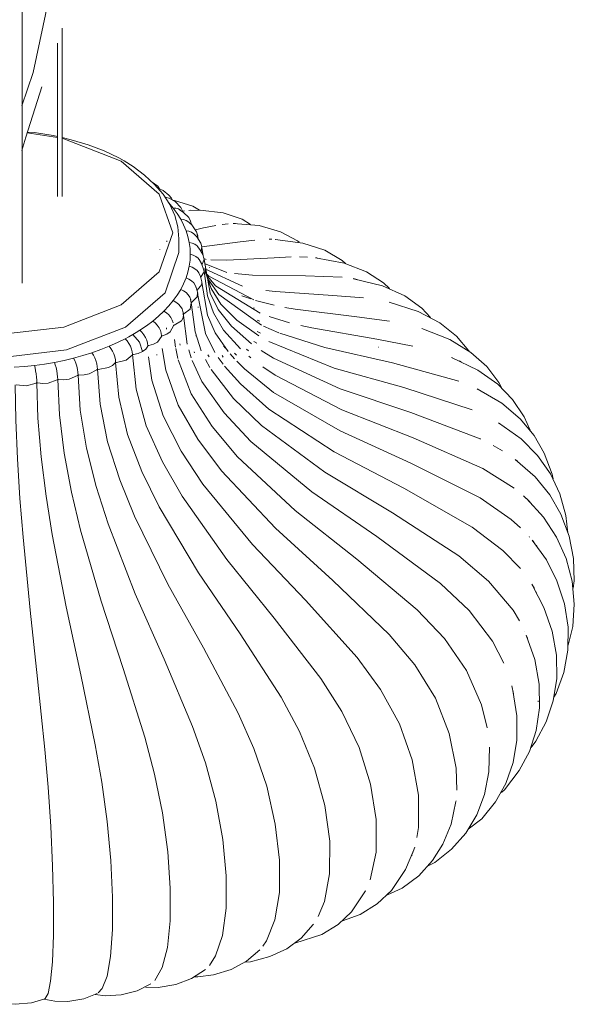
# Model space of a CAD drawing. Header units: millimetres. Extents: x 6358 to 7832, y 950 to 6668.
# Tile 7 of 9: x 7383 to 7620, y 4847 to 5268. Entities that reach past the tile are written whole.
import ezdxf

# ---------------------------------------------------------------- set-up
doc = ezdxf.new("R2010")
doc.units = ezdxf.units.MM
doc.layers.add('Luminarias', color=7, linetype='Continuous', lineweight=20)

# ---------------------------------------------------------------- blocks, each defined once
blk = doc.blocks.new('28302 - ISABELLE_500_dwg-551908-00 Isometrico PDF')
at = {"color": 253, "lineweight": 9, "true_color": 0xaaaaaa}
for p, q in [((2407.02, 5186.1), (2407.79, 5186.23)), ((2409.71, 5186.47), (2410.54, 5186.52)), ((2423.92, 5180.46), (2426.48, 5180.73)), ((2428.58, 5180.84), (2429.66, 5180.84)), ((2413.47, 5174.68), (2413.24, 5176.43)), ((2400.25, 5173.51), (2400.25, 5173.04)), ((2413.67, 5174.31), (2413.52, 5175.29)), ((2444.07, 5174.14), (2445.1, 5174.14)), ((2446.62, 5174.1), (2446.76, 5174.09)), ((2397.26, 5169.75), (2397.26, 5169.65)), ((2415.01, 5169.12), (2415.2, 5171.1)), ((2415.76, 5167.15), (2415.3, 5170.46)), ((2417.13, 5165.58), (2416.11, 5165.96)), ((2425.87, 5159.99), (2416.32, 5163.85)), ((2460.38, 5166.51), (2456.96, 5166.61)), ((2464.56, 5166.18), (2463.81, 5166.26)), ((2432.67, 5154.15), (2416.53, 5161.53)), ((2418.37, 5162.16), (2418.47, 5162.15)), ((2413.28, 5152.48), (2415.2, 5154.84)), ((2415.2, 5154.84), (2415.23, 5156.18)), ((2479.89, 5157.34), (2481.58, 5157.03)), ((2413.5, 5151.08), (2412.68, 5154.04)), ((2413.16, 5152.4), (2413.28, 5152.48)), ((2413.24, 5149.52), (2413.37, 5151.62)), ((2410.33, 5144.34), (2410.71, 5146.94)), ((2410.86, 5146.29), (2410.46, 5148.37)), ((2410.91, 5147.28), (2413.24, 5149.52)), ((2432.33, 5150.04), (2436.14, 5148.7)), ((2438.21, 5148.05), (2446.16, 5145.99)), ((2495.29, 5147.23), (2495.35, 5147.22)), ((2407.25, 5140.64), (2407.35, 5141.93)), ((2407.38, 5141.66), (2407.26, 5142.83)), ((2407.31, 5142.14), (2407.31, 5141.93)), ((2407.6, 5142.26), (2410.33, 5144.34)), ((2413.67, 5145.34), (2413.73, 5145.01)), ((2437.31, 5144.92), (2437.74, 5144.78)), ((2403.09, 5137.52), (2403.09, 5137.36)), ((2408.99, 5129.31), (2407.38, 5141.58)), ((2438.95, 5139.61), (2440.06, 5139.18)), ((2444.05, 5141.19), (2452.74, 5138.53)), ((2398.37, 5132.95), (2400.25, 5133.65)), ((2400.14, 5136.34), (2400.17, 5135.8)), ((2403.09, 5137.36), (2403.09, 5137.26)), ((2441.55, 5137.09), (2448.1, 5134.23)), ((2509.29, 5136.03), (2510.4, 5135.68)), ((2392.54, 5128.76), (2394.53, 5129.34)), ((2394.53, 5129.34), (2396.24, 5130.26)), ((2396.24, 5130.26), (2398, 5132.66)), ((2403.53, 5131.29), (2403.97, 5128.14)), ((2405.86, 5129.5), (2405.98, 5129)), ((2412.74, 5133.06), (2412.78, 5132.94)), ((2437.5, 5130.47), (2438.73, 5129.73)), ((2385.63, 5124.91), (2385.53, 5126.05)), ((2389.94, 5126.21), (2391.31, 5127.27)), ((2391.31, 5127.27), (2392.12, 5128.5)), ((2396.01, 5124.6), (2395.97, 5124.89)), ((2404.09, 5127.46), (2404.97, 5123.21)), ((2409.62, 5126.87), (2410.65, 5123.58)), ((2411.9, 5126.1), (2412.12, 5125.59)), ((2424.49, 5128.68), (2425.29, 5127.64)), ((2427.29, 5125.22), (2429.25, 5123.06)), ((2429.26, 5125.47), (2430.11, 5124.67)), ((2434.3, 5127.19), (2435.19, 5126.53)), ((2490.9, 5128.12), (2490.75, 5128.14)), ((2377.06, 5120.26), (2378.27, 5121.35)), ((2378.41, 5121.54), (2378.32, 5122.68)), ((2416.77, 5122.82), (2418.69, 5119.39)), ((2417.82, 5124.86), (2418.38, 5123.98)), ((2422.21, 5123.73), (2424.34, 5120.79)), ((2423.87, 5124.45), (2424.37, 5123.85)), ((2435.38, 5124.24), (2436.19, 5123.57)), ((2521.87, 5123.71), (2522.38, 5123.5)), ((2525.17, 5122.31), (2526, 5121.92)), ((2362.35, 5116.18), (2362.29, 5117.34)), ((2364.94, 5116.22), (2367.15, 5116.65)), ((2367.15, 5116.65), (2370.44, 5118.44)), ((2370.62, 5118.62), (2370.55, 5119.77)), ((2345.05, 5112.81), (2347.26, 5112.6)), ((2347.26, 5112.6), (2349.57, 5112.76)), ((2349.57, 5112.76), (2353.44, 5114.11)), ((2353.68, 5114.26), (2353.63, 5115.42)), ((2354.03, 5114.22), (2356.26, 5114.14)), ((2356.26, 5114.14), (2358.54, 5114.44)), ((2358.54, 5114.44), (2362.14, 5116.01)), ((2362.71, 5116.16), (2364.94, 5116.22)), ((2532.84, 5110.27), (2533.03, 5110.18)), ((2537.91, 5107.51), (2538.7, 5107.02)), ((2542, 5095.73), (2542.8, 5095.24)), ((2539.76, 5086.05), (2543.7, 5083.78)), ((2549.13, 5080.12), (2550.16, 5079.34)), ((2552.7, 5064.64), (2555.44, 5062.07)), ((2555.11, 5047.23), (2555.3, 5047.02)), ((2556.44, 5045.71), (2557.11, 5044.89)), ((2558.31, 5043.34), (2558.37, 5043.26)), ((2556.24, 5026.81), (2557.35, 5024.99)), ((2558.14, 5023.6), (2558.26, 5023.38)), ((2553.26, 5006.57), (2553.31, 5006.47)), ((2553.89, 5005.14), (2554.45, 5003.77)), ((2547.64, 4983.46), (2548.47, 4980)), ((2558.92, 4977.11), (2558.89, 4976.7)), ((2538.15, 4957.26), (2538.21, 4955.94)), ((2523.87, 4934.41), (2523.83, 4934.09)), ((2505.04, 4911.13), (2504.94, 4910.86)), ((2506.19, 4914.65), (2505.19, 4911.53)), ((2485.13, 4895.87), (2484.7, 4895.04)), ((2462.91, 4881.67), (2462.86, 4881.59)), ((2370.59, 4852.17), (2370.03, 4851.91))]:
    blk.add_line(p, q, dxfattribs=at)
for points in [[(2397.21, 5195.69, 0), (2396.41, 5196.8, 0), (2394.03, 5198.59, 0)], [(2402.51, 5191.02, 0), (2402.22, 5191.67, 0), (2401.21, 5193, 0), (2398.69, 5194.96, 0), (2396.48, 5196, 0)], [(2399.58, 5192.03, 0), (2400.14, 5192, 0), (2401.13, 5191.75, 0), (2401.33, 5191.66, 0)], [(2400.93, 5190.02, 0), (2401.15, 5189.76, 0), (2403.05, 5187.47, 0)], [(2407.1, 5185.86, 0), (2407.02, 5186.22, 0), (2406.29, 5187.67, 0), (2403.79, 5190.23, 0), (2401.33, 5191.66, 0)], [(2402.92, 5190.76, 0), (2403.54, 5190.72, 0), (2411.43, 5188.35, 0), (2414.26, 5186.61, 0)], [(2403.05, 5187.47, 0), (2404.2, 5187.41, 0), (2405.24, 5187.1, 0), (2406.11, 5186.55, 0)], [(2403.05, 5187.47, 0), (2404.73, 5185.12, 0), (2406.2, 5182.73, 0)], [(2410.82, 5180.39, 0), (2410.42, 5181.86, 0), (2409.62, 5183.38, 0), (2407.48, 5185.64, 0), (2405.63, 5186.9, 0)], [(2409.71, 5186.47, 0), (2414.57, 5186.62, 0), (2424.32, 5185.46, 0), (2432.41, 5182.66, 0), (2436.11, 5180.48, 0)], [(2406.2, 5182.73, 0), (2407.4, 5182.6, 0), (2408.48, 5182.22, 0), (2409.39, 5181.62, 0)], [(2406.2, 5182.73, 0), (2407.45, 5180.29, 0), (2408.48, 5177.82, 0)], [(2413.48, 5175.67, 0), (2413.01, 5177.28, 0), (2410.98, 5180.26, 0), (2409.09, 5181.85, 0)], [(2412.52, 5178.19, 0), (2415.9, 5178.98, 0), (2421.24, 5180.06, 0)], [(2428.58, 5180.84, 0), (2439.75, 5179.98, 0), (2448.9, 5177.38, 0), (2456.15, 5173.5, 0), (2456.78, 5172.89, 0)], [(2408.48, 5177.82, 0), (2409.71, 5177.62, 0), (2410.82, 5177.17, 0), (2411.76, 5176.51, 0)], [(2408.48, 5177.82, 0), (2409.28, 5175.33, 0), (2409.85, 5172.81, 0)], [(2415.26, 5170.86, 0), (2414.76, 5172.53, 0), (2413.06, 5175.21, 0), (2411.69, 5176.58, 0)], [(2409.85, 5172.81, 0), (2411.11, 5172.53, 0), (2412.24, 5172.01, 0), (2413.19, 5171.3, 0), (2413.37, 5171.11, 0)], [(2409.85, 5172.81, 0), (2410.2, 5170.27, 0), (2410.31, 5167.73, 0)], [(2415.2, 5170.95, 0), (2431.63, 5173.07, 0), (2437.91, 5173.8, 0)], [(2446.62, 5174.1, 0), (2458.44, 5172.55, 0), (2467.83, 5169.43, 0), (2475.18, 5165.14, 0), (2476.68, 5163.76, 0)], [(2410.31, 5167.73, 0), (2410.2, 5165.2, 0), (2409.85, 5162.66, 0)], [(2410.31, 5167.73, 0), (2411.57, 5167.38, 0), (2412.71, 5166.8, 0), (2413.67, 5166.02, 0), (2414.38, 5165.09, 0)], [(2416.15, 5165.93, 0), (2415.65, 5167.66, 0), (2414.43, 5169.83, 0), (2413.37, 5171.11, 0)], [(2416.16, 5160.96, 0), (2415.15, 5163.87, 0), (2414.12, 5165.49, 0)], [(2415.41, 5163.43, 0), (2416.19, 5165.69, 0), (2416.07, 5166.27, 0)], [(2436.46, 5129.55, 0), (2427.85, 5137.04, 0), (2422.21, 5144.18, 0), (2418.83, 5151.13, 0), (2416.2, 5165.54, 0)], [(2453.36, 5166.58, 0), (2446.22, 5166.26, 0), (2425.86, 5165.18, 0), (2419.04, 5165.41, 0)], [(2463.81, 5166.26, 0), (2476.06, 5163.96, 0), (2485.57, 5160.28, 0), (2492.93, 5155.56, 0), (2495.41, 5153.09, 0)], [(2409.85, 5162.66, 0), (2409.28, 5160.14, 0), (2408.48, 5157.65, 0)], [(2409.85, 5162.66, 0), (2411.11, 5162.23, 0), (2412.24, 5161.58, 0), (2413.19, 5160.75, 0), (2413.9, 5159.77, 0)], [(2415.27, 5155.99, 0), (2414.62, 5158.3, 0), (2413.9, 5159.78, 0)], [(2414.74, 5157.81, 0), (2416.19, 5160.25, 0), (2415.98, 5161.59, 0)], [(2431.78, 5127.42, 0), (2424.54, 5135.4, 0), (2420.18, 5142.7, 0), (2417.64, 5150.02, 0), (2416.2, 5160.58, 0)], [(2439.57, 5132.98, 0), (2430.19, 5139.61, 0), (2423.39, 5146.48, 0), (2419.22, 5153.07, 0), (2416.74, 5160.02, 0), (2416.5, 5161.73, 0)], [(2437.41, 5148.29, 0), (2418.25, 5158.34, 0), (2416.88, 5159.85, 0)], [(2440.81, 5137.45, 0), (2422.51, 5150.54, 0), (2418.03, 5156.83, 0), (2417.08, 5159.15, 0)], [(2440.11, 5142.65, 0), (2421.06, 5154.25, 0), (2417.11, 5159.06, 0)], [(2429.15, 5159.51, 0), (2436.88, 5158.82, 0), (2459.48, 5158.6, 0), (2475.21, 5157.95, 0)], [(2408.48, 5157.65, 0), (2407.45, 5155.18, 0), (2406.2, 5152.74, 0)], [(2408.48, 5157.65, 0), (2409.71, 5157.14, 0), (2410.82, 5156.42, 0), (2411.76, 5155.53, 0), (2412.46, 5154.51, 0), (2412.89, 5153.42, 0)], [(2426.48, 5126.18, 0), (2420.89, 5134.21, 0), (2417.65, 5141.75, 0), (2415.3, 5155.66, 0)], [(2480.08, 5157.31, 0), (2492.49, 5154.21, 0), (2501.99, 5149.94, 0), (2509.28, 5144.78, 0), (2513, 5140.77, 0)], [(2406.2, 5152.74, 0), (2404.73, 5150.35, 0), (2403.05, 5148, 0)], [(2406.2, 5152.74, 0), (2407.4, 5152.16, 0), (2408.48, 5151.37, 0), (2409.39, 5150.43, 0), (2410.07, 5149.37, 0), (2410.49, 5148.25, 0)], [(2420.84, 5125.84, 0), (2416.8, 5133.91, 0), (2413.54, 5150.22, 0), (2413.52, 5150.82, 0)], [(2442.53, 5152.34, 0), (2446.69, 5151.83, 0), (2471.29, 5150.18, 0), (2484.28, 5149.09, 0)], [(2403.05, 5148, 0), (2401.15, 5145.71, 0), (2399.05, 5143.47, 0)], [(2403.05, 5148, 0), (2404.2, 5147.35, 0), (2405.24, 5146.5, 0), (2406.11, 5145.5, 0), (2406.77, 5144.4, 0), (2407.17, 5143.25, 0), (2407.26, 5142.83, 0)], [(2410.68, 5147.17, 0), (2410.77, 5147.21, 0), (2410.91, 5147.28, 0)], [(2415.02, 5126.51, 0), (2412.38, 5134.63, 0), (2410.87, 5146.1, 0)], [(2495.29, 5147.23, 0), (2507.62, 5143.32, 0), (2516.97, 5138.44, 0), (2524.08, 5132.79, 0), (2529.34, 5126.55, 0), (2529.41, 5126.43, 0)], [(2399.05, 5143.47, 0), (2396.75, 5141.31, 0), (2394.26, 5139.21, 0)], [(2399.05, 5143.47, 0), (2400.14, 5142.75, 0), (2401.13, 5141.84, 0), (2401.96, 5140.79, 0), (2402.58, 5139.65, 0), (2402.96, 5138.49, 0)], [(2407.32, 5142.15, 0), (2407.46, 5142.2, 0), (2407.6, 5142.26, 0)], [(2450.74, 5145.05, 0), (2455.17, 5144.28, 0), (2481.51, 5141.09, 0), (2495.42, 5139.19, 0)], [(2394.26, 5139.21, 0), (2391.58, 5137.2, 0), (2388.73, 5135.27, 0)], [(2394.26, 5139.21, 0), (2395.28, 5138.43, 0), (2396.2, 5137.46, 0), (2396.97, 5136.36, 0), (2397.56, 5135.19, 0), (2397.92, 5134, 0), (2398.04, 5132.87, 0)], [(2403.41, 5137.47, 0), (2406.5, 5139.37, 0), (2407.25, 5140.64, 0)], [(2385.7, 5133.42, 0), (2384.12, 5132.54, 0), (2382.5, 5131.67, 0)], [(2388.73, 5135.27, 0), (2387.23, 5134.33, 0), (2385.7, 5133.42, 0)], [(2385.7, 5133.42, 0), (2388.55, 5130.28, 0), (2389.94, 5126.21, 0)], [(2388.73, 5135.27, 0), (2389.66, 5134.42, 0), (2390.51, 5133.4, 0), (2391.22, 5132.26, 0), (2391.75, 5131.05, 0), (2392.08, 5129.84, 0), (2392.19, 5128.7, 0)], [(2400.25, 5133.65, 0), (2401.78, 5134.66, 0), (2403.1, 5137.16, 0)], [(2403.09, 5137.36, 0), (2403.25, 5137.41, 0), (2403.41, 5137.47, 0)], [(2403.1, 5137.16, 0), (2403.1, 5137.26, 0), (2403.09, 5137.36, 0)], [(2438.9, 5134.79, 0), (2440.36, 5134.08, 0), (2440.36, 5134.08, 0)], [(2448.54, 5134.05, 0), (2467.83, 5127.87, 0), (2496.76, 5121.33, 0), (2525.04, 5113.58, 0)], [(2457.58, 5137.31, 0), (2462.25, 5136.27, 0), (2490.03, 5131.44, 0), (2505.43, 5128.51, 0)], [(2509.29, 5136.03, 0), (2521.21, 5131.34, 0), (2530.25, 5125.87, 0), (2537.01, 5119.8, 0), (2542.18, 5112.98, 0), (2543.23, 5110.91, 0)], [(2382.5, 5131.67, 0), (2379.16, 5130.02, 0), (2375.67, 5128.48, 0)], [(2385.53, 5126.05, 0), (2385.23, 5127.28, 0), (2384.75, 5128.52, 0), (2384.11, 5129.71, 0), (2383.35, 5130.78, 0), (2382.5, 5131.67, 0)], [(2398, 5132.66, 0), (2398.02, 5132.76, 0), (2398.04, 5132.87, 0)], [(2398.03, 5132.87, 0), (2398.2, 5132.91, 0), (2398.37, 5132.95, 0)], [(2443.94, 5130.49, 0), (2471.86, 5119.18, 0), (2501.61, 5110.86, 0), (2530.7, 5101.38, 0)], [(2368.29, 5125.71, 0), (2364.42, 5124.5, 0), (2360.45, 5123.41, 0)], [(2375.67, 5128.48, 0), (2372.04, 5127.04, 0), (2368.29, 5125.71, 0)], [(2370.55, 5119.77, 0), (2370.33, 5121.03, 0), (2369.97, 5122.32, 0), (2369.49, 5123.57, 0), (2368.92, 5124.72, 0), (2368.29, 5125.71, 0)], [(2378.32, 5122.68, 0), (2378.06, 5123.93, 0), (2377.64, 5125.2, 0), (2377.08, 5126.42, 0), (2376.41, 5127.53, 0), (2375.67, 5128.48, 0)], [(2385.52, 5124.71, 0), (2385.57, 5124.81, 0), (2385.63, 5124.91, 0)], [(2385.63, 5124.91, 0), (2385.8, 5124.93, 0), (2385.98, 5124.95, 0)], [(2385.63, 5124.91, 0), (2387.13, 5110.14, 0), (2391.48, 5094.54, 0), (2398.39, 5079.12, 0), (2406.77, 5064.43, 0), (2425.87, 5037.45, 0), (2446.22, 5012.43, 0), (2466.12, 4986.62, 0), (2475.1, 4972.46, 0), (2482.43, 4957.21, 0), (2487.32, 4941.55, 0), (2489.77, 4926.39, 0), (2489.71, 4912.5, 0), (2487.14, 4900.58, 0)], [(2385.98, 5124.95, 0), (2388.11, 5125.42, 0), (2389.94, 5126.21, 0)], [(2392.12, 5128.5, 0), (2392.16, 5128.6, 0), (2392.19, 5128.7, 0)], [(2392.19, 5128.7, 0), (2392.36, 5128.73, 0), (2392.54, 5128.76, 0)], [(2398.36, 5127.53, 0), (2399.86, 5118.3, 0), (2405.11, 5103.28, 0), (2413.47, 5088.79, 0), (2423.59, 5075.22, 0), (2446.69, 5050.8, 0), (2471.29, 5028.51, 0), (2495.35, 5005.36, 0), (2506.21, 4992.41, 0), (2515.08, 4978.15, 0), (2520.99, 4963.14, 0), (2523.95, 4948.31, 0), (2524.24, 4938.89, 0)], [(2440.64, 5126.6, 0), (2445.91, 5123.31, 0), (2474.3, 5110.3, 0), (2504.55, 5100.16, 0), (2534.12, 5088.9, 0), (2534.35, 5088.8, 0)], [(2352.24, 5121.59, 0), (2348.02, 5120.86, 0), (2343.74, 5120.27, 0)], [(2360.45, 5123.41, 0), (2356.39, 5122.43, 0), (2352.24, 5121.59, 0)], [(2353.63, 5115.42, 0), (2353.5, 5116.71, 0), (2353.27, 5118.03, 0), (2352.98, 5119.33, 0), (2352.63, 5120.54, 0), (2352.24, 5121.59, 0)], [(2362.29, 5117.34, 0), (2362.11, 5118.61, 0), (2361.81, 5119.93, 0), (2361.43, 5121.2, 0), (2360.96, 5122.38, 0), (2360.45, 5123.41, 0)], [(2378.27, 5121.35, 0), (2378.34, 5121.44, 0), (2378.41, 5121.54, 0)], [(2378.41, 5121.54, 0), (2378.59, 5121.55, 0), (2378.77, 5121.56, 0)], [(2378.41, 5121.54, 0), (2379.73, 5106.69, 0), (2383.55, 5090.83, 0), (2389.62, 5075.02, 0), (2396.98, 5059.86, 0), (2413.76, 5031.79, 0), (2431.64, 5005.61, 0), (2449.12, 4978.67, 0), (2457.01, 4964, 0), (2463.45, 4948.34, 0), (2467.74, 4932.39, 0), (2469.89, 4917.1, 0), (2469.84, 4903.21, 0), (2467.59, 4891.44, 0), (2464.94, 4885.03, 0)], [(2378.77, 5121.56, 0), (2382.93, 5122.57, 0), (2385.52, 5124.71, 0)], [(2392.44, 5123.93, 0), (2393.86, 5114.03, 0), (2398.69, 5098.7, 0), (2406.37, 5083.73, 0), (2415.67, 5069.57, 0), (2436.88, 5043.81, 0), (2459.49, 5020.09, 0), (2481.59, 4995.55, 0), (2491.56, 4981.96, 0), (2499.7, 4967.19, 0), (2505.14, 4951.83, 0), (2507.85, 4936.83, 0), (2507.78, 4922.94, 0), (2507.14, 4918.68, 0)], [(2405.1, 5122.67, 0), (2410.67, 5108.22, 0), (2419.62, 5094.25, 0), (2430.45, 5081.32, 0), (2455.17, 5058.35, 0), (2481.51, 5037.59, 0), (2507.27, 5015.96, 0), (2518.89, 5003.68, 0), (2528.38, 4989.98, 0), (2534.71, 4975.34, 0), (2537.18, 4965.52, 0)], [(2411.1, 5122.35, 0), (2415.3, 5113.47, 0), (2424.74, 5100.06, 0), (2436.17, 5087.8, 0), (2462.25, 5066.36, 0), (2490.03, 5047.25, 0), (2517.2, 5027.21, 0), (2529.46, 5015.66, 0), (2539.47, 5002.54, 0), (2544.31, 4993.11, 0)], [(2430.2, 5122.07, 0), (2433.47, 5118.86, 0), (2445.91, 5108.79, 0), (2474.3, 5092.33, 0), (2504.55, 5078.52, 0), (2534.12, 5063.68, 0), (2547.47, 5054.47, 0), (2551.46, 5050.97, 0)], [(2521.87, 5123.71, 0), (2533.19, 5118.27, 0), (2541.74, 5112.21, 0), (2548.06, 5105.72, 0), (2553.02, 5098.29, 0), (2555.49, 5092.66, 0)], [(2343.74, 5120.27, 0), (2339.41, 5119.81, 0), (2335.05, 5119.48, 0)], [(2344.71, 5112.87, 0), (2344.68, 5114.04, 0), (2344.59, 5115.33, 0), (2344.44, 5116.67, 0), (2344.24, 5117.98, 0), (2344, 5119.2, 0), (2343.74, 5120.27, 0)], [(2370.44, 5118.44, 0), (2370.53, 5118.53, 0), (2370.62, 5118.62, 0)], [(2370.62, 5118.62, 0), (2370.8, 5118.61, 0), (2370.98, 5118.61, 0)], [(2370.62, 5118.62, 0), (2371.75, 5103.69, 0), (2374.99, 5087.62, 0), (2380.16, 5071.47, 0), (2386.42, 5055.9, 0), (2400.69, 5026.89, 0), (2415.9, 4999.71, 0), (2430.77, 4971.79, 0), (2437.48, 4956.68, 0), (2442.96, 4940.66, 0), (2446.61, 4924.47, 0), (2448.44, 4909.05, 0), (2448.39, 4895.17, 0), (2446.48, 4883.53, 0), (2442.85, 4874.59, 0), (2441.3, 4872.26, 0)], [(2370.98, 5118.61, 0), (2375.31, 5119.37, 0), (2377.06, 5120.26, 0)], [(2419.21, 5118.55, 0), (2428.78, 5106.14, 0), (2440.68, 5094.59, 0), (2467.83, 5074.76, 0), (2496.76, 5057.36, 0), (2525.04, 5039, 0), (2537.8, 5028.21, 0), (2548.23, 5015.71, 0), (2550.95, 5011.2, 0)], [(2425, 5119.94, 0), (2431.7, 5112.43, 0), (2443.94, 5101.61, 0), (2471.86, 5083.45, 0), (2501.61, 5067.82, 0), (2530.7, 5051.2, 0), (2543.83, 5041.19, 0), (2551.34, 5033.5, 0)], [(2441.27, 5119.66, 0), (2446.57, 5116.05, 0), (2475.11, 5101.32, 0), (2505.53, 5089.34, 0), (2535.27, 5076.29, 0), (2548.69, 5067.89, 0)], [(2335.87, 5111.95, 0), (2340.35, 5111.63, 0), (2344.44, 5112.73, 0)], [(2344.44, 5112.73, 0), (2344.58, 5112.8, 0), (2344.71, 5112.87, 0)], [(2344.71, 5112.87, 0), (2344.88, 5112.84, 0), (2345.05, 5112.81, 0)], [(2344.71, 5112.87, 0), (2345.18, 5097.8, 0), (2346.53, 5081.32, 0), (2348.68, 5064.5, 0), (2351.28, 5048.11, 0), (2357.21, 5017.26, 0), (2363.54, 4988.11, 0), (2369.72, 4958.26, 0), (2372.51, 4942.28, 0), (2374.79, 4925.55, 0), (2376.31, 4908.89, 0), (2377.07, 4893.24, 0), (2377.05, 4879.36, 0), (2376.25, 4867.96, 0), (2374.74, 4859.5, 0), (2372.62, 4854.2, 0), (2370.93, 4852.38, 0)], [(2353.44, 5114.11, 0), (2353.56, 5114.18, 0), (2353.68, 5114.26, 0)], [(2353.68, 5114.26, 0), (2353.86, 5114.24, 0), (2354.03, 5114.22, 0)], [(2353.68, 5114.26, 0), (2354.38, 5099.23, 0), (2356.38, 5082.84, 0), (2359.58, 5066.18, 0), (2363.44, 5049.99, 0), (2372.26, 5019.58, 0), (2381.66, 4990.91, 0)], [(2362.14, 5116.01, 0), (2362.25, 5116.1, 0), (2362.35, 5116.18, 0)], [(2362.35, 5116.18, 0), (2362.53, 5116.17, 0), (2362.71, 5116.16, 0)], [(2362.35, 5116.18, 0), (2363.26, 5101.2, 0), (2365.91, 5084.95, 0), (2370.11, 5068.52, 0), (2375.2, 5052.6, 0), (2386.81, 5022.81, 0), (2399.18, 4994.79, 0)], [(2335.54, 5112.04, 0), (2335.77, 5096.94, 0), (2336.45, 5080.39, 0), (2337.53, 5063.48, 0), (2338.84, 5046.97, 0), (2341.83, 5015.85, 0), (2345, 4986.41, 0), (2348.11, 4956.29, 0), (2349.52, 4940.18, 0), (2350.66, 4923.34, 0)], [(2532.84, 5110.27, 0), (2543.39, 5104.11, 0), (2551.31, 5097.47, 0), (2557.19, 5090.43, 0), (2561.59, 5082.79, 0), (2564.93, 5073.83, 0), (2565.3, 5071.9, 0)], [(2542, 5095.73, 0), (2551.63, 5088.89, 0), (2558.7, 5081.8, 0), (2564.17, 5073.98, 0), (2568.22, 5065.44, 0), (2570.85, 5056.2, 0), (2571.67, 5048.83, 0)], [(2549.13, 5080.12, 0), (2557.64, 5072.69, 0), (2563.93, 5065.01, 0), (2568.65, 5056.77, 0), (2572.17, 5047.43, 0), (2574.05, 5037.88, 0), (2574.32, 5028.24, 0), (2573.91, 5025.24, 0)], [(2554.03, 5063.44, 0), (2561.3, 5055.5, 0), (2566.85, 5046.99, 0), (2570.93, 5037.8, 0), (2573.49, 5028.13, 0), (2574.41, 5018.4, 0), (2573.71, 5008.75, 0), (2571.79, 5000.87, 0)], [(2556.44, 5045.71, 0), (2562.51, 5037.2, 0), (2566.98, 5028.35, 0), (2570.23, 5018.42, 0), (2571.78, 5008.48, 0), (2571.68, 4998.71, 0), (2569.98, 4989.23, 0), (2566.72, 4980.16, 0), (2565.72, 4978.65, 0)], [(2556.52, 5026.36, 0), (2561.42, 5016.98, 0), (2564.94, 5006.76, 0), (2566.74, 4996.59, 0), (2566.87, 4986.66, 0), (2565.38, 4977.1, 0), (2562.35, 4968.07, 0), (2557.91, 4959.78, 0), (2555.9, 4957.14, 0)], [(2553.89, 5005.14, 0), (2557.48, 4994.68, 0), (2559.38, 4984.19, 0), (2559.59, 4974.07, 0), (2558.17, 4964.44, 0), (2555.22, 4955.43, 0), (2550.89, 4947.29, 0), (2544.58, 4939.06, 0), (2543.23, 4937.97, 0)], [(2399.18, 4994.79, 0), (2411.28, 4966.06, 0), (2416.74, 4950.58, 0), (2421.19, 4934.25, 0), (2424.17, 4917.87, 0), (2425.65, 4902.35, 0), (2425.61, 4888.47, 0), (2424.06, 4876.93, 0), (2421.1, 4868.2, 0), (2418.46, 4864.06, 0)], [(2381.66, 4990.91, 0), (2390.85, 4961.53, 0), (2395, 4945.76, 0), (2398.39, 4929.2, 0), (2400.65, 4912.65, 0), (2401.77, 4897.06, 0), (2401.75, 4883.18, 0), (2400.56, 4871.72, 0), (2398.32, 4863.15, 0), (2395.16, 4857.69, 0)], [(2548.15, 4981.45, 0), (2549.87, 4970.64, 0), (2549.88, 4960.33, 0), (2548.28, 4950.68, 0), (2545.16, 4941.82, 0), (2540.73, 4933.92, 0), (2534.95, 4926.69, 0), (2529.09, 4922.21, 0)], [(2538.16, 4957.26, 0), (2537.91, 4946.78, 0), (2536.06, 4937.14, 0), (2532.74, 4928.46, 0), (2528.03, 4920.63, 0), (2521.98, 4913.72, 0), (2514.86, 4907.98, 0), (2512, 4906.59, 0)], [(2523.83, 4934.09, 0), (2521.78, 4924.46, 0), (2518.28, 4915.93, 0), (2513.85, 4908.89, 0), (2507.91, 4902.39, 0), (2500.88, 4897.06, 0), (2494.58, 4894.28, 0)], [(2350.66, 4923.34, 0), (2351.43, 4906.61, 0), (2351.81, 4890.93, 0), (2351.8, 4877.05, 0)], [(2505.83, 4913.43, 0), (2502.33, 4905, 0), (2496.22, 4896.06, 0), (2490.14, 4890.39, 0), (2482.95, 4885.78, 0), (2475.38, 4883.17, 0)], [(2485.13, 4895.87, 0), (2479.24, 4887.01, 0), (2473.44, 4881.57, 0), (2466.51, 4877.23, 0), (2454.93, 4873.57, 0)], [(2462.86, 4881.59, 0), (2457.69, 4875.75, 0), (2451.52, 4871.22, 0), (2444.26, 4867.83, 0), (2436.03, 4865.63, 0), (2433.72, 4865.44, 0)], [(2351.8, 4877.05, 0), (2351.4, 4865.69, 0), (2350.64, 4857.3, 0), (2349.57, 4852.1, 0), (2348.27, 4849.92, 0), (2348.14, 4849.85, 0)], [(2439.98, 4870.68, 0), (2434.37, 4865.9, 0), (2427.78, 4862.41, 0), (2420.25, 4860.14, 0), (2413.5, 4859.26, 0), (2412.31, 4859.27, 0)], [(2416.75, 4862.35, 0), (2410.88, 4858.48, 0), (2404.08, 4855.93, 0), (2396.56, 4854.69, 0), (2391.15, 4854.86, 0)], [(2393.52, 4856.26, 0), (2387.57, 4853.21, 0), (2380.78, 4851.47, 0), (2374.12, 4851.08, 0), (2369.6, 4851.61, 0)], [(2370.59, 4852.17, 0), (2364.79, 4849.84, 0), (2358.02, 4848.74, 0), (2352.45, 4848.87, 0), (2347.79, 4849.74, 0)], [(2348.14, 4849.85, 0), (2342.41, 4848.07, 0), (2335.48, 4847.49, 0), (2330.48, 4847.99, 0), (2326.27, 4849.12, 0)]]:
    blk.add_polyline3d(points, dxfattribs=at)
blk = doc.blocks.new('28302 - 28302 ISABELLE 500 White pendant lamp-551909-00 Isometrico PDF')
at = {"layer": 'Luminarias', "color": 254, "lineweight": 9, "true_color": 0xd4d4d4}
for p, q in [((2338.41, 5155.46), (2338.41, 5634.57)), ((2355.55, 5192.4), (2355.55, 5264.35)), ((2353.55, 5257.9), (2353.55, 5192.4)), ((2353.6, 5217.6), (2340.65, 5219.62)), ((2405.47, 5168.45), (2405.47, 5174.39))]:
    blk.add_line(p, q, dxfattribs=at)
for points in [[(2338.37, 5231.11, 0), (2343.11, 5245.35, 0), (2363.66, 5341.83, 0), (2362.11, 5385.17, 0), (2353.53, 5426.4, 0), (2338.83, 5466.25, 0), (2338.37, 5467.28, 0)], [(2338.37, 5212.03, 0), (2340.04, 5217.78, 0), (2346.88, 5239.3, 0)], [(2340.76, 5219.94, 0), (2343.73, 5219.67, 0), (2351.75, 5218.4, 0), (2353.57, 5217.99, 0)], [(2355.55, 5217.54, 0), (2359.44, 5216.65, 0), (2366.71, 5214.46, 0), (2373.49, 5211.85, 0), (2379.72, 5208.87, 0), (2382.02, 5207.59, 0)], [(2380.75, 5207.56, 0), (2356.32, 5216.98, 0), (2355.56, 5217.16, 0)], [(2274.28, 5146.09, 0), (2298.7, 5136.67, 0), (2327.51, 5133.36, 0), (2356.32, 5136.67, 0), (2380.75, 5146.09, 0), (2397.07, 5160.19, 0), (2402.8, 5176.83, 0), (2397.07, 5193.46, 0), (2380.75, 5207.56, 0)], [(2405.47, 5174.39, 0), (2405.03, 5179.39, 0), (2403.71, 5184.26, 0), (2401.58, 5188.94, 0), (2398.7, 5193.39, 0), (2395.09, 5197.6, 0), (2390.81, 5201.55, 0), (2385.87, 5205.2, 0), (2382.02, 5207.59, 0)], [(2272.38, 5136.63, 0), (2297.68, 5126.87, 0), (2327.51, 5123.44, 0), (2357.35, 5126.87, 0), (2382.64, 5136.63, 0), (2399.54, 5151.23, 0), (2405.47, 5168.45, 0)]]:
    blk.add_polyline3d(points, dxfattribs=at)
blk.add_blockref('28302 - ISABELLE_500_dwg-551908-00 Isometrico PDF', (0, 0))

msp = doc.modelspace()

# ---------------------------------------------------------------- block references
at = {"layer": 'Luminarias', "color": 254, "lineweight": 9, "true_color": 0xd4d4d4}
msp.add_blockref('28302 - 28302 ISABELLE 500 White pendant lamp-551909-00 Isometrico PDF', (5045.34, 0), dxfattribs=at)

doc.saveas('drawing.dxf')
